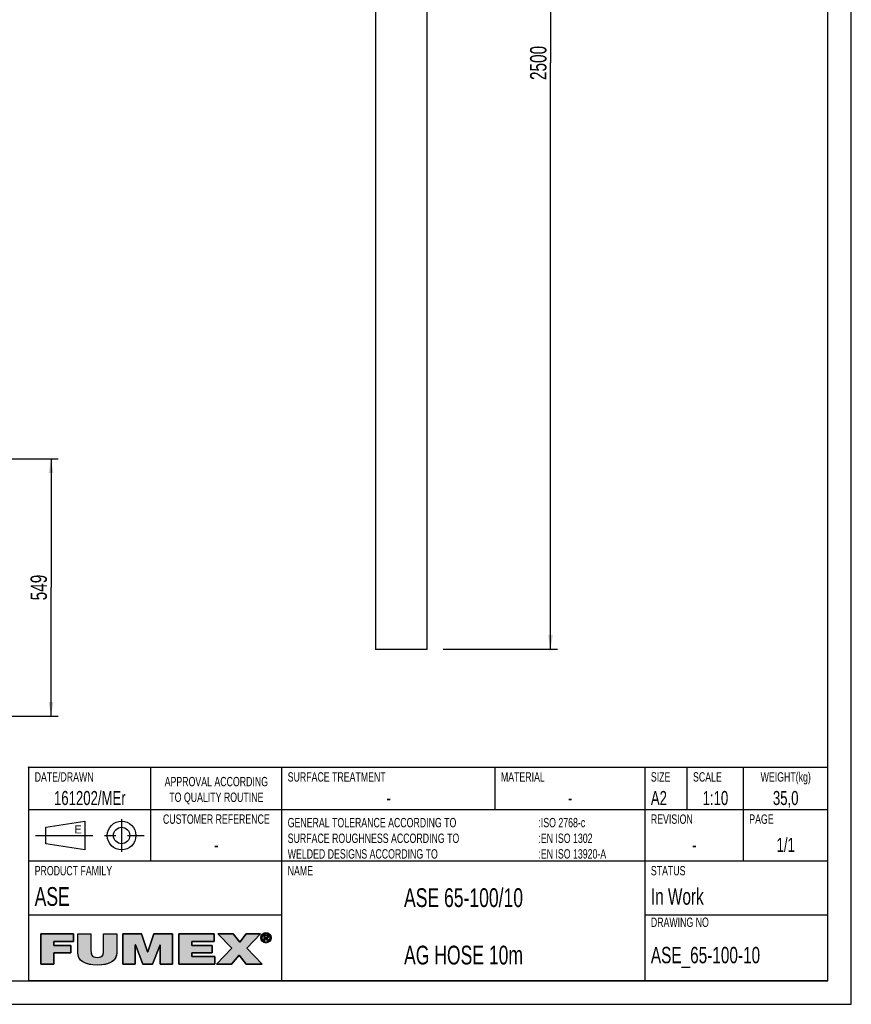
# Model space of a CAD drawing. Extents: x 0 to 594, y 0 to 420.
# Tile 11 of 18: x 417 to 594, y 0 to 210. Entities that reach past the tile are written whole.
import ezdxf

# ---------------------------------------------------------------- set-up
doc = ezdxf.new("R2010")
doc.units = 0
doc.header["$LTSCALE"] = 32.67
doc.linetypes.add('CENTER', pattern=[0.6, 0.375, -0.075, 0.075, -0.075])
doc.layers.get('0').update_dxf_attribs({"linetype": 'CONTINUOUS'})
for name, color, linetype in [('AG_HOSE_100_115_10DXF_DIME', 7, 'CONTINUOUS'), ('AG_HOSE_100_DXF_CONTINUOUS', 7, 'CONTINUOUS'), ('ASE_65-100-10_DXF_DIMENSIO', 7, 'CONTINUOUS'), ('ASE_65-100-10_DXF_FORMAT', 7, 'CONTINUOUS'), ('ASE_65-100-1DXF_CONTINUOUS', 7, 'CONTINUOUS')]:
    doc.layers.add(name, color=color, linetype=linetype)
doc.styles.get("Standard").update_dxf_attribs({"font": 'txt', "width": 0.7})
doc.styles.add('TEXTSTYLE_2', font='txt', dxfattribs={"width": 0.7})
doc.styles.add('TEXTSTYLE_3', font='txt')
doc.dimstyles.new('DIMSTYLE_1', dxfattribs={"dimtxt": 3.5, "dimasz": 3, "dimexe": 1.5, "dimexo": 1, "dimgap": 0.875, "dimtad": 1, "dimdec": 0, "dimlfac": 10, "dimtxsty": 'STANDARD', "dimblk": '_ARROW_FILLED', "dimblk1": '_ARROW_FILLED', "dimblk2": '_ARROW_FILLED', "dimcen": 0.09, "dimazin": 3, "dimtp": 0.8, "dimtm": 0.8, "dimtfac": 1, "dimtdec": 0, "dimtofl": 0, "dimtmove": 0, "dimatfit": 3, "dimtolj": 1})
doc.dimstyles.new('DIMSTYLE_4', dxfattribs={"dimtxt": 3.5, "dimasz": 3, "dimexe": 1.5, "dimexo": 1, "dimgap": 0.875, "dimtad": 1, "dimdec": 3, "dimlfac": 10, "dimtxsty": 'STANDARD', "dimblk": '_ARROW_FILLED', "dimblk1": '_ARROW_FILLED', "dimblk2": '_ARROW_FILLED', "dimcen": 0.09, "dimazin": 3, "dimtp": 2, "dimtm": 2, "dimtfac": 1, "dimtdec": 3, "dimtofl": 0, "dimtmove": 0, "dimatfit": 3, "dimtolj": 1})

# ---------------------------------------------------------------- blocks, each defined once
blk = doc.blocks.new('BLOCK_2_BL1', base_point=(445.6, 11.82))
at = {"layer": 'ASE_65-100-10_DXF_FORMAT', "linetype": 'CONTINUOUS'}
for points in [[(423.82, 8.53), (421.02, 8.53), (421.02, 15.03), (428.05, 15.03), (428.05, 13.36), (423.82, 13.36), (423.82, 12.55), (427.45, 12.55), (427.45, 11.01), (423.82, 11.01)], [(437.23, 15.03), (437.23, 11.04), (437.19, 10.55), (437.08, 10.11), (436.9, 9.74), (436.65, 9.41), (436.33, 9.12), (435.92, 8.88), (435.41, 8.67), (434.78, 8.52), (434.01, 8.41), (433.09, 8.38), (432.17, 8.42), (431.4, 8.52), (430.77, 8.67), (430.26, 8.88), (429.85, 9.12), (429.52, 9.41), (429.27, 9.74), (429.09, 10.12), (428.98, 10.55), (428.94, 11.04), (428.94, 15.03), (431.74, 15.03), (431.74, 11.49), (431.76, 11.06), (431.81, 10.73), (431.92, 10.48), (432.09, 10.29), (432.33, 10.13), (432.66, 10.03), (433.11, 10), (433.54, 10.03), (433.86, 10.13), (434.1, 10.29), (434.26, 10.49), (434.36, 10.74), (434.42, 11.07), (434.43, 11.49), (434.43, 15.03)], [(441.21, 8.53), (438.56, 8.53), (438.56, 15.03), (442.55, 15.03), (443.84, 11.21), (443.87, 11.21), (445.17, 15.03), (449.15, 15.03), (449.15, 8.53), (446.51, 8.53), (446.51, 12.7), (446.48, 12.7), (444.9, 8.53), (442.81, 8.53), (441.23, 12.7), (441.21, 12.7)], [(458.17, 8.53), (450.5, 8.53), (450.5, 15.03), (458.03, 15.03), (458.03, 13.36), (453.3, 13.36), (453.3, 12.55), (457.6, 12.55), (457.6, 11.01), (453.3, 11.01), (453.3, 10.2), (458.17, 10.2)], [(461.73, 8.53), (458.52, 8.53), (461.81, 11.99), (458.82, 15.03), (462.1, 15.03), (463.48, 13.26), (464.83, 15.03), (467.93, 15.03), (465.02, 11.97), (468.26, 8.53), (464.89, 8.53), (463.34, 10.47)], [(468.45, 14.81), (468.37, 14.71), (468.3, 14.59), (468.26, 14.47), (468.23, 14.34), (468.22, 14.2), (468.01, 14.03), (468, 14.2), (468.01, 14.36), (468.05, 14.52), (468.11, 14.66), (468.19, 14.8), (468.49, 14.86)], [(468.6, 14.94), (468.49, 14.86), (468.19, 14.8), (468.29, 14.92), (468.71, 15)], [(468.83, 15.05), (468.71, 15), (468.29, 14.92), (468.41, 15.03), (468.96, 15.08)], [(469.09, 15.09), (468.96, 15.08), (468.41, 15.03), (468.47, 15.08), (469.57, 15.16), (469.71, 15.08), (469.78, 15.03), (469.89, 14.92), (469.99, 14.8), (470.07, 14.66), (470.13, 14.52), (470.17, 14.36), (470.18, 14.2), (470.17, 14.03), (470.13, 13.88), (470.07, 13.73), (470, 13.59), (469.9, 13.46), (469.78, 13.36), (469.71, 13.31), (469.57, 13.23), (469.42, 13.17), (469.26, 13.13), (468.93, 13.13), (468.77, 13.17), (468.62, 13.23), (468.54, 13.27), (469.09, 13.3), (469.23, 13.31), (469.36, 13.34), (469.48, 13.38), (469.59, 13.45), (469.69, 13.53), (469.73, 13.58), (469.81, 13.68), (469.88, 13.8), (469.92, 13.92), (469.95, 14.06), (469.96, 14.2), (469.95, 14.34), (469.92, 14.47), (469.88, 14.59), (469.81, 14.71), (469.73, 14.81), (469.69, 14.86), (469.59, 14.94), (469.48, 15), (469.35, 15.05), (469.23, 15.08)], [(469.09, 15.27), (469.26, 15.26), (469.42, 15.22), (469.57, 15.16), (468.47, 15.08), (468.62, 15.16), (468.77, 15.22), (468.93, 15.26)], [(468.87, 14.65), (468.68, 13.57), (468.68, 14.81), (469.15, 14.81), (469.15, 14.81), (469.26, 14.81), (469.34, 14.79), (469.41, 14.77), (469.46, 14.74), (469.51, 14.7), (469.53, 14.68), (469.54, 14.66), (469.57, 14.6), (469.58, 14.54), (469.59, 14.46), (469.58, 14.39), (469.57, 14.32), (469.54, 14.27), (469.22, 14.28), (469.26, 14.29), (469.29, 14.3), (469.32, 14.31), (469.34, 14.33), (469.36, 14.35), (469.37, 14.37), (469.38, 14.4), (469.39, 14.43), (469.39, 14.47), (469.39, 14.51), (469.38, 14.53), (469.37, 14.56), (469.36, 14.58), (469.34, 14.6), (469.31, 14.62), (469.28, 14.63), (469.25, 14.64), (469.21, 14.65), (469.16, 14.65), (469.12, 14.65), (468.99, 14.65)], [(468.23, 14.06), (468.26, 13.92), (468.3, 13.8), (468.37, 13.68), (468.45, 13.58), (468.29, 13.47), (468.19, 13.59), (468.11, 13.73), (468.05, 13.88), (468.01, 14.03), (468.22, 14.2)], [(468.49, 13.53), (468.6, 13.45), (468.4, 13.36), (468.29, 13.47), (468.45, 13.58)], [(468.71, 13.38), (468.83, 13.34), (468.54, 13.27), (468.4, 13.36), (468.6, 13.45)], [(469.09, 14.27), (469.11, 14.27), (469.17, 14.27), (469.22, 14.28), (469.54, 14.27), (468.87, 14.11), (468.87, 13.57), (468.68, 13.57), (468.87, 14.65), (468.87, 14.46), (468.87, 14.27), (468.98, 14.27)], [(469.27, 14.12), (469.62, 13.57), (469.41, 13.57), (469.08, 14.11), (468.87, 14.11), (469.54, 14.27), (469.5, 14.22), (469.46, 14.19), (469.4, 14.16), (469.34, 14.13)]]:
    blk.add_hatch(color=7, dxfattribs=at).paths.add_polyline_path(points)
at = {"layer": 'ASE_65-100-10_DXF_FORMAT', "color": 7, "linetype": 'CONTINUOUS'}
for p, q in [((428.05, 15.03), (421.02, 15.03)), ((421.02, 15.03), (421.02, 8.53)), ((428.05, 15.03), (421.02, 15.03)), ((421.02, 15.03), (421.02, 8.53)), ((428.05, 13.36), (428.05, 15.03)), ((428.05, 13.36), (428.05, 15.03)), ((442.55, 15.03), (438.56, 15.03)), ((438.56, 15.03), (438.56, 8.53)), ((442.55, 15.03), (438.56, 15.03)), ((438.56, 15.03), (438.56, 8.53)), ((443.84, 11.21), (442.55, 15.03)), ((443.84, 11.21), (442.55, 15.03)), ((445.17, 15.03), (443.87, 11.21)), ((445.17, 15.03), (443.87, 11.21)), ((449.15, 15.03), (445.17, 15.03)), ((449.15, 15.03), (445.17, 15.03)), ((449.15, 8.53), (449.15, 15.03)), ((449.15, 8.53), (449.15, 15.03)), ((458.03, 15.03), (450.5, 15.03)), ((450.5, 15.03), (450.5, 8.53)), ((458.03, 15.03), (450.5, 15.03)), ((450.5, 15.03), (450.5, 8.53)), ((458.03, 13.36), (458.03, 15.03)), ((458.03, 13.36), (458.03, 15.03)), ((462.1, 15.03), (458.82, 15.03)), ((458.82, 15.03), (461.81, 11.99)), ((462.1, 15.03), (458.82, 15.03)), ((458.82, 15.03), (461.81, 11.99)), ((463.48, 13.26), (462.1, 15.03)), ((463.48, 13.26), (462.1, 15.03)), ((464.83, 15.03), (463.48, 13.26)), ((464.83, 15.03), (463.48, 13.26)), ((467.93, 15.03), (464.83, 15.03)), ((467.93, 15.03), (464.83, 15.03)), ((465.02, 11.97), (467.93, 15.03)), ((465.02, 11.97), (467.93, 15.03)), ((423.82, 12.55), (423.82, 13.36)), ((423.82, 13.36), (428.05, 13.36)), ((423.82, 12.55), (423.82, 13.36)), ((423.82, 13.36), (428.05, 13.36)), ((441.21, 8.53), (441.21, 12.7)), ((441.21, 12.7), (441.23, 12.7)), ((441.21, 8.53), (441.21, 12.7)), ((441.21, 12.7), (441.23, 12.7)), ((441.23, 12.7), (442.81, 8.53)), ((441.23, 12.7), (442.81, 8.53)), ((444.9, 8.53), (446.48, 12.7)), ((444.9, 8.53), (446.48, 12.7)), ((446.48, 12.7), (446.51, 12.7)), ((446.48, 12.7), (446.51, 12.7)), ((446.51, 12.7), (446.51, 8.53)), ((446.51, 12.7), (446.51, 8.53)), ((453.3, 12.55), (453.3, 13.36)), ((453.3, 13.36), (458.03, 13.36)), ((453.3, 12.55), (453.3, 13.36)), ((453.3, 13.36), (458.03, 13.36)), ((427.45, 12.55), (423.82, 12.55)), ((427.45, 12.55), (423.82, 12.55)), ((423.82, 8.53), (423.82, 11.01)), ((423.82, 11.01), (427.45, 11.01)), ((423.82, 8.53), (423.82, 11.01)), ((423.82, 11.01), (427.45, 11.01)), ((427.45, 11.01), (427.45, 12.55)), ((427.45, 11.01), (427.45, 12.55)), ((443.87, 11.21), (443.84, 11.21)), ((443.87, 11.21), (443.84, 11.21)), ((457.6, 12.55), (453.3, 12.55)), ((457.6, 12.55), (453.3, 12.55)), ((453.3, 10.2), (453.3, 11.01)), ((453.3, 11.01), (457.6, 11.01)), ((453.3, 10.2), (453.3, 11.01)), ((453.3, 11.01), (457.6, 11.01)), ((457.6, 11.01), (457.6, 12.55)), ((457.6, 11.01), (457.6, 12.55)), ((461.81, 11.99), (458.52, 8.53)), ((461.81, 11.99), (458.52, 8.53)), ((468.26, 8.53), (465.02, 11.97)), ((468.26, 8.53), (465.02, 11.97)), ((421.02, 8.53), (423.82, 8.53)), ((421.02, 8.53), (423.82, 8.53)), ((438.56, 8.53), (441.21, 8.53)), ((438.56, 8.53), (441.21, 8.53)), ((442.81, 8.53), (444.9, 8.53)), ((442.81, 8.53), (444.9, 8.53)), ((446.51, 8.53), (449.15, 8.53)), ((446.51, 8.53), (449.15, 8.53)), ((450.5, 8.53), (458.17, 8.53)), ((450.5, 8.53), (458.17, 8.53)), ((458.17, 10.2), (453.3, 10.2)), ((458.17, 10.2), (453.3, 10.2)), ((458.17, 8.53), (458.17, 10.2)), ((458.17, 8.53), (458.17, 10.2)), ((458.52, 8.53), (461.73, 8.53)), ((458.52, 8.53), (461.73, 8.53)), ((461.73, 8.53), (463.34, 10.47)), ((461.73, 8.53), (463.34, 10.47)), ((463.34, 10.47), (464.89, 8.53)), ((463.34, 10.47), (464.89, 8.53)), ((464.89, 8.53), (468.26, 8.53)), ((464.89, 8.53), (468.26, 8.53))]:
    blk.add_line(p, q, dxfattribs=at)
for points in [[(423.82, 8.53), (421.02, 8.53), (421.02, 15.03), (428.05, 15.03), (428.05, 13.36), (423.82, 13.36), (423.82, 12.55), (427.45, 12.55), (427.45, 11.01), (423.82, 11.01), (423.82, 8.53)], [(437.23, 15.03), (437.23, 11.04), (437.19, 10.55), (437.08, 10.11), (436.9, 9.74), (436.65, 9.41), (436.33, 9.12), (435.92, 8.88), (435.41, 8.67), (434.78, 8.52), (434.01, 8.41), (433.09, 8.38), (432.17, 8.42), (431.4, 8.52), (430.77, 8.67), (430.26, 8.88), (429.85, 9.12), (429.52, 9.41), (429.27, 9.74), (429.09, 10.12), (428.98, 10.55), (428.94, 11.04), (428.94, 15.03), (431.74, 15.03), (431.74, 11.49), (431.76, 11.06), (431.81, 10.73), (431.92, 10.48), (432.09, 10.29), (432.33, 10.13), (432.66, 10.03), (433.11, 10), (433.54, 10.03), (433.86, 10.13), (434.1, 10.29), (434.26, 10.49), (434.36, 10.74), (434.42, 11.07), (434.43, 11.49), (434.43, 15.03), (437.23, 15.03)], [(441.21, 8.53), (438.56, 8.53), (438.56, 15.03), (442.55, 15.03), (443.84, 11.21), (443.87, 11.21), (445.17, 15.03), (449.15, 15.03), (449.15, 8.53), (446.51, 8.53), (446.51, 12.7), (446.48, 12.7), (444.9, 8.53), (442.81, 8.53), (441.23, 12.7), (441.21, 12.7), (441.21, 8.53)], [(458.17, 8.53), (450.5, 8.53), (450.5, 15.03), (458.03, 15.03), (458.03, 13.36), (453.3, 13.36), (453.3, 12.55), (457.6, 12.55), (457.6, 11.01), (453.3, 11.01), (453.3, 10.2), (458.17, 10.2), (458.17, 8.53)], [(461.73, 8.53), (458.52, 8.53), (461.81, 11.99), (458.82, 15.03), (462.1, 15.03), (463.48, 13.26), (464.83, 15.03), (467.93, 15.03), (465.02, 11.97), (468.26, 8.53), (464.89, 8.53), (463.34, 10.47), (461.73, 8.53)], [(468.45, 14.81), (468.37, 14.71), (468.3, 14.59), (468.26, 14.47), (468.23, 14.34), (468.22, 14.2), (468.01, 14.03), (468, 14.2), (468.01, 14.36), (468.05, 14.52), (468.11, 14.66), (468.19, 14.8), (468.49, 14.86), (468.45, 14.81)], [(468.6, 14.94), (468.49, 14.86), (468.19, 14.8), (468.29, 14.92), (468.71, 15), (468.6, 14.94)], [(468.83, 15.05), (468.71, 15), (468.29, 14.92), (468.41, 15.03), (468.96, 15.08), (468.83, 15.05)], [(469.09, 15.09), (468.96, 15.08), (468.41, 15.03), (468.47, 15.08), (469.57, 15.16), (469.71, 15.08), (469.78, 15.03), (469.89, 14.92), (469.99, 14.8), (470.07, 14.66), (470.13, 14.52), (470.17, 14.36), (470.18, 14.2), (470.17, 14.03), (470.13, 13.88), (470.07, 13.73), (470, 13.59), (469.9, 13.46), (469.78, 13.36), (469.71, 13.31), (469.57, 13.23), (469.42, 13.17), (469.26, 13.13), (468.93, 13.13), (468.77, 13.17), (468.62, 13.23), (468.54, 13.27), (469.09, 13.3), (469.23, 13.31), (469.36, 13.34), (469.48, 13.38), (469.59, 13.45), (469.69, 13.53), (469.73, 13.58), (469.81, 13.68), (469.88, 13.8), (469.92, 13.92), (469.95, 14.06), (469.96, 14.2), (469.95, 14.34), (469.92, 14.47), (469.88, 14.59), (469.81, 14.71), (469.73, 14.81), (469.69, 14.86), (469.59, 14.94), (469.48, 15), (469.35, 15.05), (469.23, 15.08), (469.09, 15.09)], [(469.09, 15.27), (469.26, 15.26), (469.42, 15.22), (469.57, 15.16), (468.47, 15.08), (468.62, 15.16), (468.77, 15.22), (468.93, 15.26), (469.09, 15.27)], [(468.87, 14.65), (468.68, 13.57), (468.68, 14.81), (469.15, 14.81), (469.15, 14.81), (469.26, 14.81), (469.34, 14.79), (469.41, 14.77), (469.46, 14.74), (469.51, 14.7), (469.53, 14.68), (469.54, 14.66), (469.57, 14.6), (469.58, 14.54), (469.59, 14.46), (469.58, 14.39), (469.57, 14.32), (469.54, 14.27), (469.22, 14.28), (469.26, 14.29), (469.29, 14.3), (469.32, 14.31), (469.34, 14.33), (469.36, 14.35), (469.37, 14.37), (469.38, 14.4), (469.39, 14.43), (469.39, 14.47), (469.39, 14.51), (469.38, 14.53), (469.37, 14.56), (469.36, 14.58), (469.34, 14.6), (469.31, 14.62), (469.28, 14.63), (469.25, 14.64), (469.21, 14.65), (469.16, 14.65), (469.12, 14.65), (468.99, 14.65), (468.87, 14.65)], [(468.23, 14.06), (468.26, 13.92), (468.3, 13.8), (468.37, 13.68), (468.45, 13.58), (468.29, 13.47), (468.19, 13.59), (468.11, 13.73), (468.05, 13.88), (468.01, 14.03), (468.22, 14.2), (468.23, 14.06)], [(468.49, 13.53), (468.6, 13.45), (468.4, 13.36), (468.29, 13.47), (468.45, 13.58), (468.49, 13.53)], [(468.71, 13.38), (468.83, 13.34), (468.54, 13.27), (468.4, 13.36), (468.6, 13.45), (468.71, 13.38)], [(469.09, 14.27), (469.11, 14.27), (469.17, 14.27), (469.22, 14.28), (469.54, 14.27), (468.87, 14.11), (468.87, 13.57), (468.68, 13.57), (468.87, 14.65), (468.87, 14.46), (468.87, 14.27), (468.98, 14.27), (469.09, 14.27)], [(469.27, 14.12), (469.62, 13.57), (469.41, 13.57), (469.08, 14.11), (468.87, 14.11), (469.54, 14.27), (469.5, 14.22), (469.46, 14.19), (469.4, 14.16), (469.34, 14.13), (469.27, 14.12)]]:
    blk.add_lwpolyline(points, dxfattribs=at)
for points, knots in [([(437.23, 15.03), (437.23, 15.03), (434.43, 15.03), (434.43, 15.03), (434.43, 15.03), (434.43, 11.49), (434.43, 11.49), (434.43, 10.83), (434.43, 10), (433.11, 10), (431.74, 10), (431.74, 10.83), (431.74, 11.49), (431.74, 11.49), (431.74, 15.03), (431.74, 15.03), (431.74, 15.03), (428.94, 15.03), (428.94, 15.03), (428.94, 15.03), (428.94, 11.04), (428.94, 11.04), (428.94, 9.24), (430.32, 8.38), (433.09, 8.38), (435.87, 8.38), (437.23, 9.24), (437.23, 11.04), (437.23, 11.04), (437.23, 15.03), (437.23, 15.03)], [0, 0, 0, 0, 1, 1, 1, 2, 2, 2, 3, 3, 3, 4, 4, 4, 5, 5, 5, 6, 6, 6, 7, 7, 7, 8, 8, 8, 9, 9, 9, 10, 10, 10, 10]), ([(437.23, 15.03), (437.23, 15.03), (434.43, 15.03), (434.43, 15.03), (434.43, 15.03), (434.43, 11.49), (434.43, 11.49), (434.43, 10.83), (434.43, 10), (433.11, 10), (431.74, 10), (431.74, 10.83), (431.74, 11.49), (431.74, 11.49), (431.74, 15.03), (431.74, 15.03), (431.74, 15.03), (428.94, 15.03), (428.94, 15.03), (428.94, 15.03), (428.94, 11.04), (428.94, 11.04), (428.94, 9.24), (430.32, 8.38), (433.09, 8.38), (435.87, 8.38), (437.23, 9.24), (437.23, 11.04), (437.23, 11.04), (437.23, 15.03), (437.23, 15.03)], [0, 0, 0, 0, 1, 1, 1, 2, 2, 2, 3, 3, 3, 4, 4, 4, 5, 5, 5, 6, 6, 6, 7, 7, 7, 8, 8, 8, 9, 9, 9, 10, 10, 10, 10]), ([(469.09, 13.12), (469.68, 13.12), (470.18, 13.57), (470.18, 14.2), (470.18, 14.81), (469.68, 15.27), (469.09, 15.27), (468.5, 15.27), (468, 14.81), (468, 14.2), (468, 13.57), (468.5, 13.12), (469.09, 13.12)], [0, 0, 0, 0, 1, 1, 1, 2, 2, 2, 3, 3, 3, 4, 4, 4, 4]), ([(469.09, 13.12), (469.68, 13.12), (470.18, 13.57), (470.18, 14.2), (470.18, 14.81), (469.68, 15.27), (469.09, 15.27), (468.5, 15.27), (468, 14.81), (468, 14.2), (468, 13.57), (468.5, 13.12), (469.09, 13.12)], [0, 0, 0, 0, 1, 1, 1, 2, 2, 2, 3, 3, 3, 4, 4, 4, 4]), ([(468.22, 14.2), (468.22, 14.71), (468.6, 15.09), (469.09, 15.09), (469.58, 15.09), (469.96, 14.71), (469.96, 14.2), (469.96, 13.68), (469.58, 13.3), (469.09, 13.3), (468.6, 13.3), (468.22, 13.68), (468.22, 14.2)], [0, 0, 0, 0, 1, 1, 1, 2, 2, 2, 3, 3, 3, 4, 4, 4, 4]), ([(468.22, 14.2), (468.22, 14.71), (468.6, 15.09), (469.09, 15.09), (469.58, 15.09), (469.96, 14.71), (469.96, 14.2), (469.96, 13.68), (469.58, 13.3), (469.09, 13.3), (468.6, 13.3), (468.22, 13.68), (468.22, 14.2)], [0, 0, 0, 0, 1, 1, 1, 2, 2, 2, 3, 3, 3, 4, 4, 4, 4]), ([(468.87, 14.11), (468.87, 14.11), (469.08, 14.11), (469.08, 14.11), (469.08, 14.11), (469.41, 13.57), (469.41, 13.57), (469.41, 13.57), (469.62, 13.57), (469.62, 13.57), (469.62, 13.57), (469.27, 14.12), (469.27, 14.12), (469.45, 14.14), (469.59, 14.24), (469.59, 14.46), (469.59, 14.71), (469.44, 14.81), (469.15, 14.81), (469.15, 14.81), (468.68, 14.81), (468.68, 14.81), (468.68, 14.81), (468.68, 13.57), (468.68, 13.57), (468.68, 13.57), (468.87, 13.57), (468.87, 13.57), (468.87, 13.57), (468.87, 14.11), (468.87, 14.11)], [0, 0, 0, 0, 1, 1, 1, 2, 2, 2, 3, 3, 3, 4, 4, 4, 5, 5, 5, 6, 6, 6, 7, 7, 7, 8, 8, 8, 9, 9, 9, 10, 10, 10, 10]), ([(468.87, 14.11), (468.87, 14.11), (469.08, 14.11), (469.08, 14.11), (469.08, 14.11), (469.41, 13.57), (469.41, 13.57), (469.41, 13.57), (469.62, 13.57), (469.62, 13.57), (469.62, 13.57), (469.27, 14.12), (469.27, 14.12), (469.45, 14.14), (469.59, 14.24), (469.59, 14.46), (469.59, 14.71), (469.44, 14.81), (469.15, 14.81), (469.15, 14.81), (468.68, 14.81), (468.68, 14.81), (468.68, 14.81), (468.68, 13.57), (468.68, 13.57), (468.68, 13.57), (468.87, 13.57), (468.87, 13.57), (468.87, 13.57), (468.87, 14.11), (468.87, 14.11)], [0, 0, 0, 0, 1, 1, 1, 2, 2, 2, 3, 3, 3, 4, 4, 4, 5, 5, 5, 6, 6, 6, 7, 7, 7, 8, 8, 8, 9, 9, 9, 10, 10, 10, 10]), ([(468.87, 14.27), (468.87, 14.27), (468.87, 14.65), (468.87, 14.65), (468.87, 14.65), (469.12, 14.65), (469.12, 14.65), (469.25, 14.65), (469.39, 14.63), (469.39, 14.47), (469.39, 14.28), (469.25, 14.27), (469.09, 14.27), (469.09, 14.27), (468.87, 14.27), (468.87, 14.27)], [0, 0, 0, 0, 1, 1, 1, 2, 2, 2, 3, 3, 3, 4, 4, 4, 5, 5, 5, 5]), ([(468.87, 14.27), (468.87, 14.27), (468.87, 14.65), (468.87, 14.65), (468.87, 14.65), (469.12, 14.65), (469.12, 14.65), (469.25, 14.65), (469.39, 14.63), (469.39, 14.47), (469.39, 14.28), (469.25, 14.27), (469.09, 14.27), (469.09, 14.27), (468.87, 14.27), (468.87, 14.27)], [0, 0, 0, 0, 1, 1, 1, 2, 2, 2, 3, 3, 3, 4, 4, 4, 5, 5, 5, 5])]:
    blk.add_open_spline(points, degree=3, knots=knots, dxfattribs=at)
for points in [[(469.09, 13.3), (468.54, 13.27), (468.96, 13.31), (468.83, 13.34)], [(469.09, 13.12), (468.93, 13.13), (469.26, 13.13)]]:
    blk.add_solid(points, dxfattribs=at)
blk = doc.blocks.new('_ARROW_FILLED')
at = {"color": 0, "linetype": 'BYBLOCK'}
blk.add_solid([(0, 0), (-1, 0.167), (-1, -0.167)], dxfattribs=at)
blk = doc.blocks.new('*D1')
at = {"layer": 'ASE_65-100-10_DXF_DIMENSIO', "color": 2, "linetype": 'CONTINUOUS'}
for p, q in [((400.42, 116.32), (424.72, 116.32)), ((423.22, 116.32), (423.22, 88.89)), ((423.22, 61.47), (423.22, 88.89)), ((400.42, 61.47), (424.72, 61.47))]:
    blk.add_line(p, q, dxfattribs=at)
at = {"layer": 'ASE_65-100-10_DXF_DIMENSIO', "color": 2, "linetype": 'CONTINUOUS', "xscale": 3, "yscale": 3, "zscale": 3}
for p, rotation in [((423.22, 116.32), 90), ((423.22, 61.47), 270)]:
    blk.add_blockref('_ARROW_FILLED', p, dxfattribs=dict(at, rotation=rotation))
at = {"layer": 'ASE_65-100-10_DXF_DIMENSIO', "color": 2, "linetype": 'CONTINUOUS', "insert": (418.84, 88.89), "char_height": 3.5, "width": 12, "attachment_point": 2, "rotation": 90}
blk.add_mtext('549', dxfattribs=at)
blk = doc.blocks.new('*D9')
at = {"layer": 'AG_HOSE_100_115_10DXF_DIME', "color": 2, "linetype": 'CONTINUOUS'}
for p, q in [((513.06, 325.77), (531.31, 325.77)), ((529.81, 325.77), (529.81, 200.77)), ((529.81, 75.77), (529.81, 200.77)), ((506.89, 75.77), (531.31, 75.77))]:
    blk.add_line(p, q, dxfattribs=at)
at = {"layer": 'AG_HOSE_100_115_10DXF_DIME', "color": 2, "linetype": 'CONTINUOUS', "xscale": 3, "yscale": 3, "zscale": 3}
for p, rotation in [((529.81, 325.77), 89.9995676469), ((529.81, 75.77), 269.9995676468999)]:
    blk.add_blockref('_ARROW_FILLED', p, dxfattribs=dict(at, rotation=rotation))
at = {"layer": 'AG_HOSE_100_115_10DXF_DIME', "color": 2, "linetype": 'CONTINUOUS', "insert": (525.44, 200.77), "char_height": 3.5, "width": 16.125, "attachment_point": 2, "rotation": 90}
blk.add_mtext('2500', dxfattribs=at)
blk = doc.blocks.new('VYPLACERING_BL2', base_point=(431.5, 36))
at = {"layer": 'ASE_65-100-1DXF_CONTINUOUS', "color": 7, "linetype": 'CONTINUOUS'}
for p, q in [((422.09375, 37.75), (430.40625, 39.0625)), ((430.40625, 39.0625), (430.40625, 32.9375)), ((422.09375, 34.25), (422.09375, 37.75)), ((430.40625, 32.9375), (422.09375, 34.25))]:
    blk.add_line(p, q, dxfattribs=at)
at = {"layer": 'ASE_65-100-1DXF_CONTINUOUS', "color": 7, "linetype": 'CENTER'}
for p, q in [((438.28125, 39.5), (438.28125, 32.5)), ((419.90625, 36), (443.09375, 36))]:
    blk.add_line(p, q, dxfattribs=at)
at = {"layer": 'ASE_65-100-1DXF_CONTINUOUS', "color": 7, "linetype": 'CONTINUOUS'}
for radius in [3.0625, 1.75]:
    blk.add_circle((438.28125, 36), radius, dxfattribs=at)

msp = doc.modelspace()

# ---------------------------------------------------------------- linework, layer by layer
at = {"layer": 'AG_HOSE_100_DXF_CONTINUOUS', "color": 7, "linetype": 'CONTINUOUS'}
for p, q in [((503.45651, 75.67164), (503.45839, 325.77164)), ((492.45825, 306.63509), (492.45651, 75.67172)), ((503.45651, 75.67164), (492.45651, 75.67172))]:
    msp.add_line(p, q, dxfattribs=at)
at = {"layer": 'ASE_65-100-10_DXF_FORMAT', "color": 7, "linetype": 'CONTINUOUS'}
for p, q in [((594, 0), (594, 420)), ((589, 5), (589, 415)), ((418.65639, 50.34378), (418.34389, 50.65628)), ((418.65639, 50.65628), (418.34389, 50.34378)), ((589, 50.5), (418.5, 50.5)), ((418.5, 5), (418.5, 50.5)), ((444.5, 30.5), (444.5, 50.5)), ((472.5, 5), (472.5, 50.5)), ((518, 41.5), (518, 50.5)), ((550, 5), (550, 50.5)), ((559, 41.5), (559, 50.5)), ((571, 30.5), (571, 50.5)), ((589, 5), (589, 50.5)), ((589, 41.5), (418.5, 41.5)), ((589, 30.5), (418.5, 30.5)), ((472.5, 19), (418.5, 19)), ((589, 19), (550, 19)), ((25, 5), (589, 5)), ((589, 5), (418.5, 5)), ((0, 0), (594, 0))]:
    msp.add_line(p, q, dxfattribs=at)

# ---------------------------------------------------------------- block references
at = {"layer": 'ASE_65-100-10_DXF_FORMAT', "color": 2, "linetype": 'CONTINUOUS'}
msp.add_blockref('BLOCK_2_BL1', (445.59793, 11.82346), dxfattribs=at)
at = {"layer": 'ASE_65-100-1DXF_CONTINUOUS', "color": 7, "linetype": 'CONTINUOUS'}
msp.add_blockref('VYPLACERING_BL2', (431.5, 36), dxfattribs=at)

# ---------------------------------------------------------------- texts
at = {"color": 7, "linetype": 'CONTINUOUS'}
for s, insert, char_height, width, attachment_point, style in [('DATE/DRAWN', (419.725, 49.5), 2, 14, 1, 'TEXTSTYLE_2'), ('APPROVAL ACCORDING\\PTO QUALITY ROUTINE', (458.5, 48.5), 2, 25.2, 2, 'TEXTSTYLE_2'), ('SURFACE TREATMENT', (473.725, 49.5), 2, 23.8, 1, 'TEXTSTYLE_2'), ('MATERIAL', (519.225, 49.5), 2, 11.2, 1, 'TEXTSTYLE_2'), ('SIZE ', (551.225, 49.5), 2, 7, 1, 'TEXTSTYLE_2'), ('SCALE', (560.225, 49.5), 2, 7, 1, 'TEXTSTYLE_2'), ('WEIGHT(kg)', (580, 49.5), 2, 14, 2, 'TEXTSTYLE_2'), ('161202/MEr', (431.5, 45.5), 3, 21, 2, 'TEXTSTYLE_2'), ('A2 ', (551.225, 45.5), 3, 6.3, 1, 'TEXTSTYLE_2'), ('1:10', (565, 45.5), 3, 8.4, 2, 'TEXTSTYLE_2'), ('35,0', (580, 45.5), 3, 8.4, 2, 'TEXTSTYLE_2'), ('-', (495.25, 45.5), 3, 2.1, 2, 'TEXTSTYLE_2'), ('-', (534, 45.5), 3, 2.1, 2, 'TEXTSTYLE_2'), ('CUSTOMER REFERENCE', (458.5, 40.5), 2, 25.2, 2, 'TEXTSTYLE_2'), ('REVISION', (551.225, 40.5), 2, 11.2, 1, 'TEXTSTYLE_2'), ('PAGE', (572.225, 40.5), 2, 5.6, 1, 'TEXTSTYLE_2'), ('E', (428.21875, 38.1875), 1.75, 1.75, 1, 'TEXTSTYLE_3')]:
    msp.add_mtext(s, dxfattribs=dict(at, insert=insert, char_height=char_height, width=width, attachment_point=attachment_point, style=style))
at = {"layer": 'ASE_65-100-10_DXF_FORMAT', "color": 7, "linetype": 'CONTINUOUS', "style": 'TEXTSTYLE_2'}
for s, insert, char_height, width, attachment_point in [('GENERAL TOLERANCE ACCORDING TO\\PSURFACE ROUGHNESS ACCORDING TO\\PWELDED DESIGNS ACCORDING TO\\P ', (473.725, 39.75), 2, 42, 1), (':ISO 2768-c\\P:EN ISO 1302\\P:EN ISO 13920-A', (527.225, 39.75), 2, 21, 1), ('1/1', (580, 35.5), 3, 6.3, 2), ('-', (458.5, 35.5), 3, 2.1, 2), ('- ', (560.5, 35.5), 3, 4.2, 2), ('PRODUCT FAMILY', (419.725, 29.5), 2, 19.6, 1), ('NAME ', (473.725, 29.5), 2, 7, 1), ('STATUS ', (551.225, 29.5), 2, 9.8, 1), ('ASE', (419.725, 25), 4, 8.4, 1), ('ASE 65-100/10', (511.25, 24.75), 4, 36.4, 2), ('In Work  ', (551.225, 24.75), 3.5, 22.05, 1), ('DRAWING NO', (551.225, 18.5), 2, 14, 1), ('AG HOSE 10m', (511.25, 12.5), 4, 30.8, 2), ('ASE_65-100-10', (551.225, 12.25), 3.5, 31.85, 1)]:
    msp.add_mtext(s, dxfattribs=dict(at, insert=insert, char_height=char_height, width=width, attachment_point=attachment_point))

# ---------------------------------------------------------------- dimensions: what is measured, and where the dimension line sits
at = {"layer": 'AG_HOSE_100_115_10DXF_DIME', "color": 2, "linetype": 'CONTINUOUS'}
dim = msp.add_linear_dim(base=(529.8115, 75.77144), p1=(512.06395, 325.77158), p2=(505.89087, 75.77162), angle=269.9995676, dimstyle='DIMSTYLE_4', dxfattribs=at)
dim.commit()
dim.dimension.update_dxf_attribs({"geometry": '*D9', "text_midpoint": (529.81243, 200.27142), "dimtype": 160})
at = {"layer": 'ASE_65-100-10_DXF_DIMENSIO', "color": 2, "linetype": 'CONTINUOUS'}
dim = msp.add_linear_dim(base=(423.21828, 61.46716), p1=(399.41828, 116.32047), p2=(399.41828, 61.46716), angle=270, dimstyle='DIMSTYLE_1', dxfattribs=at)
dim.commit()
dim.dimension.update_dxf_attribs({"geometry": '*D1', "text_midpoint": (423.21828, 88.39381), "dimtype": 160})

doc.saveas('drawing.dxf')
